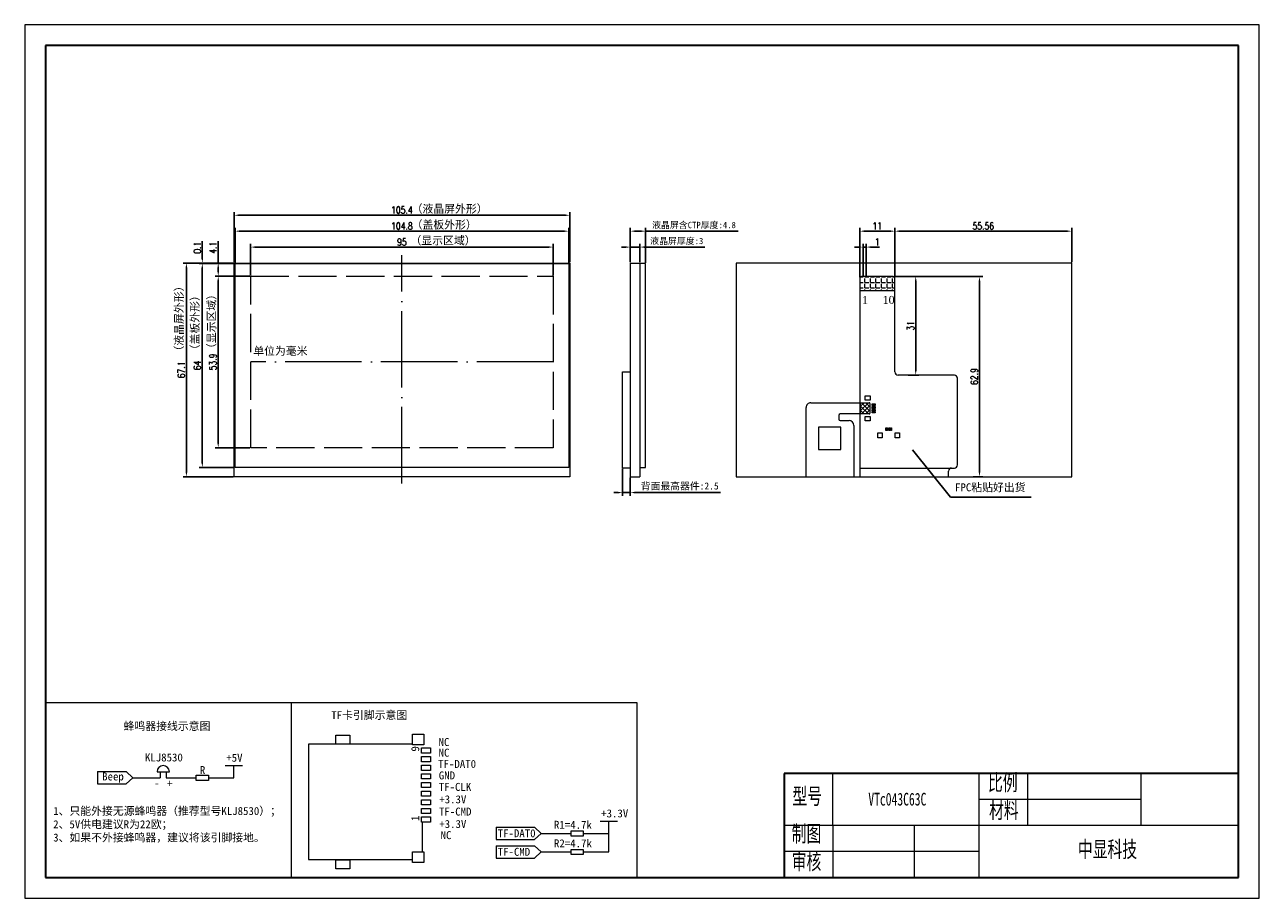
# Model space of a CAD drawing. Header units: millimetres. Extents: x -144 to 1989, y -1632 to -703.
# Tile 2 of 3: x 1213 to 1601, y -977 to -703. Entities that reach past the tile are written whole.
import ezdxf
from ezdxf.enums import TextEntityAlignment as Align

# ---------------------------------------------------------------- set-up
doc = ezdxf.new("R2010")
doc.units = ezdxf.units.MM
doc.header["$PDSIZE"] = -5
for name, pattern in [('ACAD_ISO02W100', [15, 12, -3]), ('ACAD_ISO04W100', [30, 24, -3, 0, -3]), ('CENTER2', [28.574999, 19.049999, -3.175, 3.175, -3.175])]:
    doc.linetypes.add(name, pattern=pattern)
doc.layers.get('0').update_dxf_attribs({"lineweight": 18})
doc.layers.get('Defpoints').update_dxf_attribs({"lineweight": 18})
for name, color, linetype, lineweight in [('DIM（标注）', 3, 'Continuous', 18), ('SILKSCREEN_OUTLINES_BTM', 211, 'Continuous', 18), ('thick', 7, 'Continuous', 30), ('thin', 7, 'Continuous', 18), ('标注', 7, 'Continuous', 13), ('粗实线层', 7, 'Continuous', 35), ('细实线层', 7, 'Continuous', 18)]:
    doc.layers.add(name, color=color, linetype=linetype, lineweight=lineweight)
doc.styles.add('ROMANS', font='romans.shx', dxfattribs={"width": 0.8, "bigfont": 'gbcbig.shx'})
doc.styles.get("Standard").update_dxf_attribs({"font": 'txt.shx', "bigfont": 'gbcbig.shx'})
doc.styles.add('TIMES_NEW_ROMAN', font='TIMES.TTF')
doc.styles.add('TITLE', font='ARIAL.TTF')
doc.styles.add('宋体', font='SimSun.ttf')
doc.styles.add('机械字体', font='SimSun.ttf', dxfattribs={"width": 0.67})
doc.dimstyles.new('ISO-25$0', dxfattribs={"dimscale": 0.8, "dimtxt": 2.75, "dimasz": 1.7, "dimexe": 1.25, "dimexo": 0.3, "dimtad": 1, "dimzin": 0, "dimdsep": 46, "dimtxsty": 'ROMANS', "dimcen": 2, "dimdle": 3.4, "dimclrd": 256, "dimclre": 256, "dimclrt": 256, "dimadec": 0, "dimazin": 0, "dimtfac": 1, "dimtmove": 0, "dimatfit": 3, "dimfxl": 0, "dimtolj": 1, "dimtzin": 0, "dimarcsym": 0})
doc.dimstyles.new('ISO-25$7', dxfattribs={"dimscale": 0.5, "dimtxt": 2.5, "dimasz": 2, "dimexe": 1.25, "dimexo": 0.625, "dimtad": 0, "dimdsep": 46, "dimtxsty": 'TITLE', "dimcen": 2.5, "dimdle": 4, "dimclrd": 256, "dimclre": 256, "dimclrt": 256, "dimadec": 0, "dimazin": 0, "dimtfac": 1, "dimtmove": 0, "dimatfit": 0, "dimfxl": 0, "dimtolj": 1, "dimarcsym": 0})

# ---------------------------------------------------------------- blocks, each defined once
blk = doc.blocks.new('*X35')
at = {"layer": '粗实线层'}
for p, q in [((-287, 200), (-287, -200)), ((287, 200), (-287, 200)), ((287, -200), (287, 200)), ((-287, -200), (287, -200))]:
    blk.add_line(p, q, dxfattribs=at)
at = {"layer": '细实线层'}
for p, q in [((297, 210), (-297, 210)), ((-297, 210), (-297, -210)), ((297, -210), (297, 210)), ((-297, -210), (297, -210))]:
    blk.add_line(p, q, dxfattribs=at)
blk = doc.blocks.new('*D42')
at = {"layer": 'Defpoints', "color": 0, "lineweight": 0}
for p in [(1408.43, -767.97), (1403.63, -777.97), (1408.43, -778.12)]:
    blk.add_point(p, dxfattribs=at)
at = {"layer": '标注', "lineweight": -2}
for p, q in [((1403.63, -777.73), (1403.63, -766.97)), ((1404.99, -767.97), (1407.07, -767.97)), ((1408.43, -777.88), (1408.43, -766.97)), ((1408.43, -767.97), (1437.51, -767.97))]:
    blk.add_line(p, q, dxfattribs=at)
at = {"layer": '标注', "lineweight": 0}
for points in [[(1404.99, -767.74), (1404.99, -768.2), (1403.63, -767.97)], [(1407.07, -767.74), (1407.07, -768.2), (1408.43, -767.97)]]:
    blk.add_solid(points, dxfattribs=at)
at = {"layer": '标注', "lineweight": 0, "insert": (1423.65, -766.15), "char_height": 2, "attachment_point": 5, "style": '宋体'}
blk.add_mtext('\\A1;液晶屏含CTP厚度:4.8', dxfattribs=at)
blk = doc.blocks.new('*D41')
at = {"layer": 'Defpoints', "color": 0, "lineweight": 0}
for p in [(1406.63, -772.97), (1403.63, -777.97), (1406.63, -777.97)]:
    blk.add_point(p, dxfattribs=at)
at = {"layer": '标注', "lineweight": -2}
for p, q in [((1402.27, -772.97), (1400.91, -772.97)), ((1403.63, -777.73), (1403.63, -771.97)), ((1403.63, -772.97), (1406.63, -772.97)), ((1406.63, -777.73), (1406.63, -771.97)), ((1407.99, -772.97), (1427.1, -772.97))]:
    blk.add_line(p, q, dxfattribs=at)
at = {"layer": '标注', "lineweight": 0}
for points in [[(1402.27, -772.74), (1402.27, -773.2), (1403.63, -772.97)], [(1407.99, -772.74), (1407.99, -773.2), (1406.63, -772.97)]]:
    blk.add_solid(points, dxfattribs=at)
at = {"layer": '标注', "lineweight": 0, "insert": (1418.23, -771.15), "char_height": 2, "attachment_point": 5, "style": '宋体'}
blk.add_mtext('\\A1;液晶屏厚度:3', dxfattribs=at)
blk = doc.blocks.new('*D40')
at = {"layer": 'Defpoints', "color": 0, "lineweight": 0}
for p in [(1274.17, -777.97), (1274.28, -777.97), (1274.87, -782.1)]:
    blk.add_point(p, dxfattribs=at)
at = {"layer": '标注', "lineweight": -2}
for p, q in [((1274.17, -777.97), (1274.17, -771.07)), ((1274.04, -777.97), (1273.17, -777.97)), ((1274.17, -780.74), (1274.17, -779.33)), ((1274.63, -782.1), (1273.17, -782.1))]:
    blk.add_line(p, q, dxfattribs=at)
at = {"layer": '标注', "lineweight": 0}
for points in [[(1273.95, -779.33), (1274.4, -779.33), (1274.17, -777.97)], [(1273.95, -780.74), (1274.4, -780.74), (1274.17, -782.1)]]:
    blk.add_solid(points, dxfattribs=at)
at = {"layer": '标注', "lineweight": 0, "insert": (1272.57, -773.16), "char_height": 2.2, "attachment_point": 5, "rotation": 90, "style": 'ROMANS'}
blk.add_mtext('\\A1;4.1', dxfattribs=at)
blk = doc.blocks.new('*D39')
at = {"layer": 'Defpoints', "color": 0, "lineweight": 0}
for p in [(1264.17, -777.97), (1279.17, -777.97), (1279.17, -845.05)]:
    blk.add_point(p, dxfattribs=at)
at = {"layer": '标注', "lineweight": -2}
for p, q in [((1278.93, -777.97), (1263.17, -777.97)), ((1264.17, -843.69), (1264.17, -779.33)), ((1278.93, -845.05), (1263.17, -845.05))]:
    blk.add_line(p, q, dxfattribs=at)
at = {"layer": '标注', "lineweight": 0}
for points in [[(1263.95, -779.33), (1264.4, -779.33), (1264.17, -777.97)], [(1263.95, -843.69), (1264.4, -843.69), (1264.17, -845.05)]]:
    blk.add_solid(points, dxfattribs=at)
at = {"layer": '标注', "lineweight": 0, "insert": (1262.57, -811.51), "char_height": 2.2, "attachment_point": 5, "rotation": 90, "style": 'ROMANS'}
blk.add_mtext('\\A1;67.1', dxfattribs=at)
blk = doc.blocks.new('*D38')
at = {"layer": 'Defpoints', "color": 0, "lineweight": 0}
for p in [(1284.36, -782.1), (1274.17, -835.96), (1284.36, -835.96)]:
    blk.add_point(p, dxfattribs=at)
at = {"layer": '标注', "lineweight": -2}
for p, q in [((1284.12, -782.1), (1273.17, -782.1)), ((1274.17, -783.46), (1274.17, -834.6)), ((1284.12, -835.96), (1273.17, -835.96))]:
    blk.add_line(p, q, dxfattribs=at)
at = {"layer": '标注', "lineweight": 0}
for points in [[(1273.95, -783.46), (1274.4, -783.46), (1274.17, -782.1)], [(1273.95, -834.6), (1274.4, -834.6), (1274.17, -835.96)]]:
    blk.add_solid(points, dxfattribs=at)
at = {"layer": '标注', "lineweight": 0, "insert": (1272.57, -809.03), "char_height": 2.2, "attachment_point": 5, "rotation": 90, "style": 'ROMANS'}
blk.add_mtext('\\A1;53.9', dxfattribs=at)
blk = doc.blocks.new('*D37')
at = {"layer": 'Defpoints', "color": 0, "lineweight": 0}
for p in [(1384.59, -762.97), (1279.17, -777.97), (1384.59, -777.97)]:
    blk.add_point(p, dxfattribs=at)
at = {"layer": '标注', "lineweight": -2}
for p, q in [((1279.17, -777.73), (1279.17, -761.97)), ((1280.53, -762.97), (1383.23, -762.97)), ((1384.59, -777.73), (1384.59, -761.97))]:
    blk.add_line(p, q, dxfattribs=at)
at = {"layer": '标注', "lineweight": 0}
for points in [[(1280.53, -762.74), (1280.53, -763.2), (1279.17, -762.97)], [(1383.23, -762.74), (1383.23, -763.2), (1384.59, -762.97)]]:
    blk.add_solid(points, dxfattribs=at)
at = {"layer": '标注', "lineweight": 0, "insert": (1331.88, -761.37), "char_height": 2.2, "attachment_point": 5, "style": 'ROMANS'}
blk.add_mtext('\\A1;105.4', dxfattribs=at)
blk = doc.blocks.new('*D36')
at = {"layer": 'Defpoints', "color": 0, "lineweight": 0}
for p in [(1379.4, -772.97), (1284.36, -782.1), (1379.4, -782.1)]:
    blk.add_point(p, dxfattribs=at)
at = {"layer": '标注', "lineweight": -2}
for p, q in [((1284.36, -781.86), (1284.36, -771.97)), ((1285.72, -772.97), (1378.04, -772.97)), ((1379.4, -781.86), (1379.4, -771.97))]:
    blk.add_line(p, q, dxfattribs=at)
at = {"layer": '标注', "lineweight": 0}
for points in [[(1285.72, -772.74), (1285.72, -773.2), (1284.36, -772.97)], [(1378.04, -772.74), (1378.04, -773.2), (1379.4, -772.97)]]:
    blk.add_solid(points, dxfattribs=at)
at = {"layer": '标注', "lineweight": 0, "insert": (1331.88, -771.37), "char_height": 2.2, "attachment_point": 5, "style": 'ROMANS'}
blk.add_mtext('\\A1;95', dxfattribs=at)
blk = doc.blocks.new('*D43')
at = {"layer": 'Defpoints', "color": 0, "lineweight": 0}
for p in [(1384.28, -767.97), (1279.48, -778.12), (1384.28, -778.12)]:
    blk.add_point(p, dxfattribs=at)
at = {"layer": '标注', "lineweight": -2}
for p, q in [((1279.48, -777.88), (1279.48, -766.97)), ((1280.84, -767.97), (1382.92, -767.97)), ((1384.28, -777.88), (1384.28, -766.97))]:
    blk.add_line(p, q, dxfattribs=at)
at = {"layer": '标注', "lineweight": 0}
for points in [[(1280.84, -767.74), (1280.84, -768.2), (1279.48, -767.97)], [(1382.92, -767.74), (1382.92, -768.2), (1384.28, -767.97)]]:
    blk.add_solid(points, dxfattribs=at)
at = {"layer": '标注', "lineweight": 0, "insert": (1331.88, -766.37), "char_height": 2.2, "attachment_point": 5, "style": 'ROMANS'}
blk.add_mtext('\\A1;104.8', dxfattribs=at)
blk = doc.blocks.new('*D44')
at = {"layer": 'Defpoints', "color": 0, "lineweight": 0}
for p in [(1279.48, -778.12), (1269.17, -842.12), (1279.48, -842.12)]:
    blk.add_point(p, dxfattribs=at)
at = {"layer": '标注', "lineweight": -2}
for p, q in [((1279.24, -778.12), (1268.17, -778.12)), ((1269.17, -779.48), (1269.17, -840.76)), ((1279.24, -842.12), (1268.17, -842.12))]:
    blk.add_line(p, q, dxfattribs=at)
at = {"layer": '标注', "lineweight": 0}
for points in [[(1268.95, -779.48), (1269.4, -779.48), (1269.17, -778.12)], [(1268.95, -840.76), (1269.4, -840.76), (1269.17, -842.12)]]:
    blk.add_solid(points, dxfattribs=at)
at = {"layer": '标注', "lineweight": 0, "insert": (1267.57, -810.12), "char_height": 2.2, "attachment_point": 5, "rotation": 90, "style": 'ROMANS'}
blk.add_mtext('\\A1;64', dxfattribs=at)
blk = doc.blocks.new('*D45')
at = {"layer": 'Defpoints', "color": 0, "lineweight": 0}
for p in [(1269.17, -777.97), (1270.5, -777.97), (1271.39, -778.12)]:
    blk.add_point(p, dxfattribs=at)
at = {"layer": '标注', "lineweight": -2}
for p, q in [((1269.17, -776.61), (1269.17, -771.06)), ((1270.26, -777.97), (1268.17, -777.97)), ((1271.15, -778.12), (1268.17, -778.12)), ((1269.17, -778.12), (1269.17, -777.97)), ((1269.17, -779.48), (1269.17, -780.84))]:
    blk.add_line(p, q, dxfattribs=at)
at = {"layer": '标注', "lineweight": 0}
for points in [[(1268.95, -776.61), (1269.4, -776.61), (1269.17, -777.97)], [(1268.95, -779.48), (1269.4, -779.48), (1269.17, -778.12)]]:
    blk.add_solid(points, dxfattribs=at)
at = {"layer": '标注', "lineweight": 0, "insert": (1267.57, -773.16), "char_height": 2.2, "attachment_point": 5, "rotation": 90, "style": 'ROMANS'}
blk.add_mtext('\\A1;0.1', dxfattribs=at)
blk = doc.blocks.new('*D46')
at = {"layer": 'Defpoints', "color": 0, "lineweight": 0}
for p in [(1401.23, -842.34), (1403.63, -845.05), (1403.63, -850.05)]:
    blk.add_point(p, dxfattribs=at)
at = {"layer": '标注', "lineweight": -2}
for p, q in [((1401.23, -842.58), (1401.23, -851.05)), ((1403.63, -845.29), (1403.63, -851.05)), ((1399.87, -850.05), (1398.51, -850.05)), ((1401.23, -850.05), (1403.63, -850.05)), ((1404.99, -850.05), (1432.01, -850.05))]:
    blk.add_line(p, q, dxfattribs=at)
at = {"layer": '标注', "lineweight": 0}
for points in [[(1399.87, -849.82), (1399.87, -850.28), (1401.23, -850.05)], [(1404.99, -849.82), (1404.99, -850.28), (1403.63, -850.05)]]:
    blk.add_solid(points, dxfattribs=at)
at = {"layer": '标注', "lineweight": 0, "insert": (1419.18, -848.1), "char_height": 2.2, "attachment_point": 5, "style": '宋体'}
blk.add_mtext('\\A1;背面最高器件:2.5', dxfattribs=at)
blk = doc.blocks.new('*D47')
at = {"layer": 'Defpoints', "color": 0, "lineweight": 0}
for p in [(1477.76, -772.97), (1476.76, -782.37), (1477.76, -782.37)]:
    blk.add_point(p, dxfattribs=at)
at = {"layer": '标注', "lineweight": -2}
for p, q in [((1475.4, -772.97), (1474.04, -772.97)), ((1476.76, -782.13), (1476.76, -771.97)), ((1476.76, -772.97), (1477.76, -772.97)), ((1477.76, -782.13), (1477.76, -771.97)), ((1479.12, -772.97), (1481.9, -772.97))]:
    blk.add_line(p, q, dxfattribs=at)
at = {"layer": '标注', "lineweight": 0}
for points in [[(1475.4, -772.74), (1475.4, -773.2), (1476.76, -772.97)], [(1479.12, -772.74), (1479.12, -773.2), (1477.76, -772.97)]]:
    blk.add_solid(points, dxfattribs=at)
at = {"layer": '标注', "lineweight": 0, "insert": (1481.19, -771.37), "char_height": 2.2, "attachment_point": 5, "style": 'ROMANS'}
blk.add_mtext('\\A1;1', dxfattribs=at)
blk = doc.blocks.new('*D48')
at = {"layer": 'Defpoints', "color": 0, "lineweight": 0}
for p in [(1486.76, -767.97), (1475.76, -782.67), (1486.76, -782.67)]:
    blk.add_point(p, dxfattribs=at)
at = {"layer": '标注', "lineweight": -2}
for p, q in [((1475.76, -782.43), (1475.76, -766.97)), ((1477.12, -767.97), (1485.4, -767.97)), ((1486.76, -782.43), (1486.76, -766.97))]:
    blk.add_line(p, q, dxfattribs=at)
at = {"layer": '标注', "lineweight": 0}
for points in [[(1477.12, -767.74), (1477.12, -768.2), (1475.76, -767.97)], [(1485.4, -767.74), (1485.4, -768.2), (1486.76, -767.97)]]:
    blk.add_solid(points, dxfattribs=at)
at = {"layer": '标注', "lineweight": 0, "insert": (1481.26, -766.37), "char_height": 2.2, "attachment_point": 5, "style": 'ROMANS'}
blk.add_mtext('\\A1;11', dxfattribs=at)
blk = doc.blocks.new('*D49')
at = {"layer": 'Defpoints', "color": 0, "lineweight": 0}
for p in [(1491.51, -782.17), (1511.12, -845.05), (1513.35, -845.05)]:
    blk.add_point(p, dxfattribs=at)
at = {"layer": '标注', "lineweight": -2}
for p, q in [((1491.75, -782.17), (1514.35, -782.17)), ((1513.35, -783.53), (1513.35, -843.69)), ((1511.36, -845.05), (1514.35, -845.05))]:
    blk.add_line(p, q, dxfattribs=at)
at = {"layer": '标注', "lineweight": 0}
for points in [[(1513.12, -783.53), (1513.57, -783.53), (1513.35, -782.17)], [(1513.12, -843.69), (1513.57, -843.69), (1513.35, -845.05)]]:
    blk.add_solid(points, dxfattribs=at)
at = {"layer": '标注', "lineweight": 0, "insert": (1511.75, -813.61), "char_height": 2.2, "attachment_point": 5, "rotation": 90, "style": 'ROMANS'}
blk.add_mtext('\\A1;62.9', dxfattribs=at)
blk = doc.blocks.new('*D54')
at = {"lineweight": -2}
for p, q in [((1486.5, -782.17), (1494.32, -782.17)), ((1493.32, -783.53), (1493.32, -811.8)), ((1490.92, -813.16), (1494.32, -813.16))]:
    blk.add_line(p, q, dxfattribs=at)
at = {"lineweight": 0}
for points in [[(1493.09, -783.53), (1493.54, -783.53), (1493.32, -782.17)], [(1493.09, -811.8), (1493.54, -811.8), (1493.32, -813.16)]]:
    blk.add_solid(points, dxfattribs=at)
at = {"layer": 'Defpoints', "color": 0, "lineweight": 0}
for p in [(1486.26, -782.17), (1490.68, -813.16), (1493.32, -813.16)]:
    blk.add_point(p, dxfattribs=at)
at = {"lineweight": 0, "insert": (1491.72, -797.66), "char_height": 2.2, "attachment_point": 5, "rotation": 90, "style": 'ROMANS'}
blk.add_mtext('\\A1;31', dxfattribs=at)
blk = doc.blocks.new('*D55')
at = {"lineweight": -2}
for p, q in [((1486.76, -774.46), (1486.76, -766.97)), ((1540.96, -767.97), (1488.12, -767.97)), ((1542.32, -777.73), (1542.32, -766.97))]:
    blk.add_line(p, q, dxfattribs=at)
at = {"lineweight": 0}
for points in [[(1488.12, -767.74), (1488.12, -768.2), (1486.76, -767.97)], [(1540.96, -767.74), (1540.96, -768.2), (1542.32, -767.97)]]:
    blk.add_solid(points, dxfattribs=at)
at = {"layer": 'Defpoints', "color": 0, "lineweight": 0}
for p in [(1486.76, -767.97), (1486.76, -774.7), (1542.32, -777.97)]:
    blk.add_point(p, dxfattribs=at)
at = {"lineweight": 0, "insert": (1514.54, -766.37), "char_height": 2.2, "attachment_point": 5, "style": 'ROMANS'}
blk.add_mtext('\\A1;55.56', dxfattribs=at)
blk = doc.blocks.new('TF')
at = {"lineweight": 0}
for p, q in [((-4.774, 14.5), (-0.976, 14.5)), ((-14.7, 13.274), (-14.7, 0)), ((0, 0), (0, 13.25)), ((-14.7, 0), (0, 0))]:
    blk.add_line(p, q, dxfattribs=at)
for points in [[(-15.976, 14.726), (-14.624, 14.726), (-14.624, 13.274), (-15.976, 13.274)], [(-14.226, 15.576), (-13.574, 15.576), (-13.574, 14.424), (-14.226, 14.424)], [(-13.126, 15.576), (-12.474, 15.576), (-12.474, 14.424), (-13.126, 14.424)], [(-12.026, 15.576), (-11.374, 15.576), (-11.374, 14.424), (-12.026, 14.424)], [(-10.926, 15.576), (-10.274, 15.576), (-10.274, 14.424), (-10.926, 14.424)], [(-9.826, 15.576), (-9.174, 15.576), (-9.174, 14.424), (-9.826, 14.424)], [(-8.726, 15.576), (-8.074, 15.576), (-8.074, 14.424), (-8.726, 14.424)], [(-7.626, 15.576), (-6.974, 15.576), (-6.974, 14.424), (-7.626, 14.424)], [(-6.526, 15.576), (-5.874, 15.576), (-5.874, 14.424), (-6.526, 14.424)], [(-5.426, 15.576), (-4.774, 15.576), (-4.774, 14.424), (-5.426, 14.424)], [(-0.976, 14.726), (0.376, 14.726), (0.376, 13.274), (-0.976, 13.274)], [(-15.8715, 5.289), (-14.7285, 5.289), (-14.7285, 3.511), (-15.8715, 3.511)], [(0.0285, 5.289), (1.1715, 5.289), (1.1715, 3.511), (0.0285, 3.511)]]:
    blk.add_lwpolyline(points, close=True, dxfattribs=at)

msp = doc.modelspace()

# ---------------------------------------------------------------- hatches: boundary and pattern name
at = {"lineweight": 0}
h = msp.add_hatch(dxfattribs=at)
h.set_pattern_fill('ANGLE', color=256, scale=0.25, style=0)
h.set_pattern_definition([(0, (0, 0), (0, 1.74625), [1.27, -0.47625]), (90, (0, 0), (-1.74625, 1e-16), [1.27, -0.47625])])
h.paths.add_polyline_path([(1476.262, -782.17, 0.4142136), (1475.762, -782.67), (1475.762, -786.67), (1486.762, -786.67), (1486.762, -782.67, 0.4142136), (1486.262, -782.17)])
h = msp.add_hatch(dxfattribs=at)
h.set_pattern_fill('ANSI37', color=256, scale=0.3, style=0)
h.set_pattern_definition([(225, (10692.4519, 796.2038), (0.67351921, -0.67351921), []), (315, (10692.4519, 796.2038), (0.67351921, 0.67351921), [])])
edge = h.paths.add_edge_path(flags=0)
edge.add_arc((1478.712, -822.05), 0.2, 0, 90)
edge.add_line((1478.712, -821.85), (1475.912, -821.85))
edge.add_line((1475.912, -821.85), (1475.912, -825.35))
edge.add_line((1475.912, -825.35), (1478.712, -825.35))
edge.add_arc((1478.712, -825.15), 0.2, -89.99945, -0.00055)
edge.add_line((1478.912, -825.15), (1478.912, -822.05))
at = {"linetype": 'Continuous', "lineweight": 0}
h = msp.add_hatch(dxfattribs=at)
h.set_pattern_fill('ANGLE', color=256, scale=5, style=0)
h.set_pattern_definition([(0, (0, 0), (0, 34.925), [25.4, -9.525]), (90, (0, 0), (-34.925, 2e-15), [25.4, -9.525])])
edge = h.paths.add_edge_path(flags=0)
edge.add_line((1375.623, -882.856), (1386.623, -882.856))
edge.add_line((1386.623, -882.856), (1386.623, -888.356))
edge.add_arc((1386.123, -888.356), 0.5, -90, 0, ccw=False)
edge.add_line((1386.123, -888.856), (1376.123, -888.856))
edge.add_arc((1376.123, -888.356), 0.5, 180, 270, ccw=False)
edge.add_line((1375.623, -888.356), (1375.623, -882.856))

# ---------------------------------------------------------------- linework, layer by layer
at = {"lineweight": 0}
for p, q in [((1403.629, -777.97), (1403.629, -845.05)), ((1403.629, -777.97), (1406.629, -777.97)), ((1406.629, -777.97), (1406.629, -845.05)), ((1475.762, -782.67), (1475.762, -845.05)), ((1486.262, -782.17), (1476.262, -782.17)), ((1486.762, -812.16), (1486.762, -782.67)), ((1486.762, -786.67), (1475.762, -786.67)), ((1505.462, -813.16), (1487.762, -813.16)), ((1506.462, -841.34), (1506.462, -814.16)), ((1479.666, -823.49), (1479.666, -823.71)), ((1403.629, -845.05), (1406.629, -845.05)), ((1503.592, -845.05), (1503.592, -843.34)), ((1503.592, -845.05), (1503.592, -843.34)), ((1504.592, -842.34), (1505.462, -842.34)), ((1236.215, -937.654), (1236.215, -941.514)), ((1236.215, -937.654), (1245.247, -937.654)), ((1245.247, -937.654), (1247.303, -939.584)), ((1254.97, -937.671), (1258.823, -937.671)), ((1255.947, -937.671), (1255.947, -939.584)), ((1257.846, -937.671), (1257.846, -939.584)), ((1276.369, -935.745), (1281.813, -935.745)), ((1279.091, -939.584), (1279.091, -935.745)), ((1467.308, -954.58), (1467.308, -938.269)), ((1236.215, -941.514), (1245.247, -941.514)), ((1247.303, -939.584), (1245.247, -941.514)), ((1247.303, -939.584), (1255.947, -939.584)), ((1257.846, -939.584), (1267.241, -939.584)), ((1271.094, -939.584), (1279.091, -939.584)), ((1394.158, -953.218), (1399.602, -953.218)), ((1396.88, -962.877), (1396.88, -953.218)), ((1361.537, -955.127), (1373.578, -955.127)), ((1361.537, -955.127), (1361.537, -958.987)), ((1373.578, -955.127), (1375.634, -957.057)), ((1375.634, -957.057), (1373.578, -958.987)), ((1375.634, -957.057), (1385.029, -957.057)), ((1388.882, -957.057), (1396.88, -957.057)), ((1361.537, -958.987), (1373.578, -958.987)), ((1361.537, -960.947), (1361.537, -964.807)), ((1361.537, -960.947), (1373.578, -960.947)), ((1373.578, -960.947), (1375.634, -962.877)), ((1361.537, -964.807), (1373.578, -964.807)), ((1375.634, -962.877), (1373.578, -964.807)), ((1375.634, -962.877), (1385.029, -962.877)), ((1388.882, -962.877), (1396.88, -962.877))]:
    msp.add_line(p, q, dxfattribs=at)
at = {"linetype": 'Continuous', "lineweight": 0}
for p, q in [((1460.364, -821.85), (1478.712, -821.85)), ((1478.912, -822.05), (1478.912, -825.15)), ((1458.864, -845.05), (1458.864, -823.35)), ((1469.112, -825.85), (1469.111, -826.949)), ((1478.712, -825.35), (1469.612, -825.35)), ((1469.611, -827.449), (1472.363, -827.45)), ((1473.863, -828.95), (1473.863, -845.05)), ((1475.762, -842.34), (1504.592, -842.34))]:
    msp.add_line(p, q, dxfattribs=at)
at = {"lineweight": 0, "ltscale": 3}
msp.add_line((1475.912, -821.85), (1475.912, -825.35), dxfattribs=at)
for p, q in [((1297.099, -915.93), (1297.099, -970.891)), ((1405.651, -915.93), (1405.651, -970.891)), ((1452.017, -938.269), (1452.017, -970.891)), ((1286.922, -970.891), (1452.017, -970.891))]:
    msp.add_line(p, q)
at = {"lineweight": 0}
for points in [[(1279.174, -777.97), (1384.594, -777.97), (1384.594, -845.05), (1279.174, -845.05)], [(1384.284, -778.118), (1384.284, -842.118), (1279.484, -842.118), (1279.484, -778.118)], [(1406.629, -842.118), (1408.429, -842.118), (1408.429, -778.118), (1406.629, -778.118)], [(1542.322, -777.97), (1436.902, -777.97), (1436.902, -845.05), (1542.322, -845.05)], [(1401.229, -812.17), (1403.629, -812.17), (1403.629, -842.34), (1401.229, -842.34)], [(1477.391, -819.65), (1478.961, -819.65), (1478.961, -821.05), (1477.391, -821.05)], [(1479.666, -822.21), (1480.566, -822.21), (1480.566, -822.49), (1479.666, -822.49)], [(1477.391, -826.15), (1478.961, -826.15), (1478.961, -827.55), (1477.391, -827.55)], [(1479.666, -822.71), (1480.566, -822.71), (1480.566, -822.99), (1479.666, -822.99)], [(1479.666, -823.21), (1480.566, -823.21), (1480.566, -823.49), (1479.666, -823.49)], [(1479.666, -823.71), (1480.566, -823.71), (1480.566, -823.99), (1479.666, -823.99)], [(1479.666, -824.21), (1480.566, -824.21), (1480.566, -824.49), (1479.666, -824.49)], [(1479.666, -824.71), (1480.566, -824.71), (1480.566, -824.99), (1479.666, -824.99)], [(1469.809, -836.501), (1469.809, -829.501), (1462.809, -829.501), (1462.809, -836.501)], [(1483.922, -829.68), (1484.202, -829.68), (1484.202, -830.58), (1483.922, -830.58)], [(1484.422, -829.68), (1484.702, -829.68), (1484.702, -830.58), (1484.422, -830.58)], [(1484.922, -829.68), (1485.202, -829.68), (1485.202, -830.58), (1484.922, -830.58)], [(1485.422, -829.68), (1485.702, -829.68), (1485.702, -830.58), (1485.422, -830.58)], [(1481.362, -831.28), (1482.762, -831.28), (1482.762, -832.85), (1481.362, -832.85)], [(1486.862, -831.285), (1488.262, -831.285), (1488.262, -832.855), (1486.862, -832.855)], [(1267.241, -938.771), (1271.094, -938.771), (1271.094, -940.397), (1267.241, -940.397)], [(1385.029, -956.244), (1388.882, -956.244), (1388.882, -957.87), (1385.029, -957.87)], [(1385.029, -962.064), (1388.882, -962.064), (1388.882, -963.69), (1385.029, -963.69)]]:
    msp.add_lwpolyline(points, close=True, dxfattribs=at)
at = {"color": 1, "linetype": 'ACAD_ISO02W100', "lineweight": 0}
msp.add_lwpolyline([(1284.364, -782.1), (1379.404, -782.1), (1379.404, -835.96), (1284.364, -835.96)], close=True, dxfattribs=at)
at = {"lineweight": 0}
for centre, radius, start, end in [((1476.262, -782.67), 0.5, 90, 180), ((1486.262, -782.67), 0.5, 360, 90), ((1487.762, -812.16), 1, 180, 270), ((1505.462, -814.16), 1, 360, 90), ((1505.462, -841.34), 1, 270, 0), ((1504.592, -843.34), 1, 90, 180), ((1256.896, -937.671), 1.926, 360, 180)]:
    msp.add_arc(centre, radius, start, end, dxfattribs=at)
at = {"linetype": 'Continuous', "lineweight": 0}
for centre, radius, start, end in [((1460.364, -823.35), 1.5, 89.99088, 180), ((1478.712, -822.05), 0.2, 0, 90), ((1469.612, -825.85), 0.5, 90, 179.99425), ((1478.712, -825.15), 0.2, 270, 360), ((1469.611, -826.949), 0.5, 179.99425, 269.98016), ((1472.363, -828.95), 1.5, 0, 89.99088)]:
    msp.add_arc(centre, radius, start, end, dxfattribs=at)
at = {"layer": 'thick'}
for p, q in [((1594.734, -938.269), (1452.017, -938.269)), ((1452.017, -938.269), (1452.017, -970.891)), ((1452.017, -938.269), (1452.017, -970.891)), ((1594.734, -970.891), (1594.734, -938.269)), ((1452.017, -970.891), (1594.734, -970.891))]:
    msp.add_line(p, q, dxfattribs=at)
at = {"layer": 'thin'}
for p, q in [((1513.181, -938.269), (1513.181, -970.891)), ((1528.473, -938.269), (1528.473, -954.58)), ((1564.152, -954.58), (1564.152, -938.269)), ((1564.152, -946.425), (1513.181, -946.425)), ((1594.734, -954.58), (1452.017, -954.58)), ((1467.308, -954.58), (1467.308, -970.891)), ((1492.793, -954.58), (1492.793, -970.891)), ((1513.181, -962.735), (1452.017, -962.735))]:
    msp.add_line(p, q, dxfattribs=at)
at = {"layer": '标注', "linetype": 'ACAD_ISO04W100', "lineweight": 0}
for p, q in [((1331.884, -847.159), (1331.884, -775.551)), ((1379.404, -809.03), (1284.364, -809.03))]:
    msp.add_line(p, q, dxfattribs=at)
at = {"layer": '标注', "lineweight": 0}
msp.add_line((1219.895, -915.93), (1405.651, -915.93), dxfattribs=at)

# ---------------------------------------------------------------- block references
at = {"lineweight": 0, "xscale": 2.461593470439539, "yscale": 2.461593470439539, "zscale": 2.461593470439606, "rotation": 270}
msp.add_blockref('TF', (1302.506, -965.247), dxfattribs=at)
at = {"layer": '粗实线层', "lineweight": 0, "xscale": 0.6530298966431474, "yscale": 0.6530298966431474, "zscale": 0.6530298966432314}
msp.add_blockref('*X35', (1407.315, -840.285), dxfattribs=at)

# ---------------------------------------------------------------- texts
at = {"color": 1, "lineweight": 0, "char_height": 2.5, "width": 22.80135, "attachment_point": 1}
for s, insert in [('{\\fSimSun|b0|i0|c134|p49;（液晶屏外形）}', (1334.936, -759.688)), ('{\\fSimSun|b0|i0|c134|p49;（盖板外形）}', (1334.936, -764.688)), ('{\\fSimSun|b0|i0|c134|p49;（显示区域）}', (1334.575, -769.65))]:
    msp.add_mtext(s, dxfattribs=dict(at, insert=insert))
at = {"color": 1, "lineweight": 0, "char_height": 2.5, "width": 22.80135, "attachment_point": 1, "rotation": 90}
for s, insert in [('{\\fSimSun|b0|i0|c134|p49;（液晶屏外形）}', (1260.598, -807.337)), ('{\\fSimSun|b0|i0|c134|p49;（盖板外形）}', (1265.598, -806.94)), ('{\\fSimSun|b0|i0|c134|p49;（显示区域）}', (1270.828, -806.564))]:
    msp.add_mtext(s, dxfattribs=dict(at, insert=insert))
at = {"lineweight": 0, "char_height": 2.5, "attachment_point": 1}
for s, insert, width in [('{\\ftimes new roman|b0|i0|c0|p2;1}', (1476.4, -788.351), 0.96246), ('{\\ftimes new roman|b0|i0|c0|p2;10}', (1482.904, -788.296), 3.13099), ('{\\fSimSun|b0|i0|c134|p49;单位为毫米}', (1285.172, -804.336), 23.85602), ('{\\fSimSun|b0|i0|c0|p2;TF卡引脚示意图}', (1309.693, -918.673), 29.78651), ('{\\fSimSun|b0|i0|c0|p2;蜂鸣器接线示意图}', (1244.434, -922.1), 29.78651), ('{\\fSimSun|b0|i0|c0|p2;NC}', (1343.401, -927.115), 25.53378), ('{\\fSimSun|b0|i0|c0|p2;NC}', (1343.401, -930.447), 25.53378), ('{\\fSimSun|b0|i0|c0|p2;KLJ8530}', (1251.149, -931.952), 16.12259), ('{\\fSimSun|b0|i0|c0|p2;+5V}', (1276.704, -932.045), 24.79402), ('{\\fSimSun|b0|i0|c0|p2;TF-DAT0}', (1343.275, -933.987), 25.53378), ('{\\fSimSun|b0|i0|c0|p2;Beep}', (1237.708, -937.914), 9.89669), ('{\\fSimSun|b0|i0|c0|p2;R}', (1268.409, -935.919), 4.49307), ('{\\fSimSun|b0|i0|c0|p2;GND}', (1343.477, -937.595), 25.53378), ('{\\fSimSun|b0|i0|c0|p2;-}', (1254.066, -940.018), 4.49307), ('{\\fSimSun|b0|i0|c0|p2;+}', (1258.09, -940.091), 4.49307), ('{\\fSimSun|b0|i0|c0|p2;TF-CLK}', (1343.46, -941.204), 25.53378), ('{\\fSimSun|b0|i0|c0|p2;+3.3V}', (1343.625, -945.105), 25.53378), ('{\\fSimSun|b0|i0|c0|p2;1、只能外接无源蜂鸣器（推荐型号KLJ8530）；\\P2、5V供电建议R为22欧；\\P3、如果不外接蜂鸣器，建议将该引脚接地。}', (1222.315, -948.762), 94.15476), ('{\\fSimSun|b0|i0|c0|p2;TF-CMD}', (1343.53, -948.948), 25.53378), ('{\\fSimSun|b0|i0|c0|p2;+3.3V}', (1394.492, -949.518), 24.79402), ('{\\fSimSun|b0|i0|c134|p2;+3.3V}', (1343.625, -952.846), 25.53378), ('{\\fSimSun|b0|i0|c0|p2;R1=4.7k}', (1379.659, -953.096), 4.49307), ('{\\fSimSun|b0|i0|c0|p2;NC}', (1344.034, -956.35), 25.53378), ('{\\fSimSun|b0|i0|c134|p2;TF-DAT0}', (1361.972, -955.762), 9.89669), ('{\\fSimSun|b0|i0|c134|p2;TF-CMD}', (1361.972, -961.582), 9.89669), ('{\\fSimSun|b0|i0|c0|p2;R2=4.7k}', (1379.659, -958.916), 4.49307)]:
    msp.add_mtext(s, dxfattribs=dict(at, insert=insert, width=width))
at = {"color": 7, "char_height": 2.5, "attachment_point": 1, "rotation": 90}
for s, insert, width in [('{\\fSimSun|b0|i0|c0|p2;9}', (1334.821, -931.348), 1.43056), ('{\\fSimSun|b0|i0|c0|p2;1}', (1334.821, -953.156), 1.01389)]:
    msp.add_mtext(s, dxfattribs=dict(at, insert=insert, width=width))
at = {"layer": 'DIM（标注）', "color": 7, "linetype": 'CENTER2', "lineweight": 0, "insert": (1505.663, -847.147), "char_height": 2.5, "width": 29.54665, "attachment_point": 1, "style": '宋体'}
msp.add_mtext('{\\fSimSun|b0|i0|c134|p1;\\C0;FPC粘贴好出货}', dxfattribs=at)
at = {"layer": 'SILKSCREEN_OUTLINES_BTM', "lineweight": 0, "style": 'TIMES_NEW_ROMAN'}
msp.add_text('12', height=0.01, dxfattribs=at).set_placement((1526.293, -790.71), align=Align.MIDDLE_CENTER)
at = {"layer": 'thick', "attachment_point": 1, "style": '机械字体'}
for s, insert, char_height, width in [('比例', (1516.018, -938.508), 5.0971, 12.94837), ('型号', (1454.586, -942.794), 5.0971, 12.94837), ('VTc043C63C', (1478.425, -944.303), 4, 37.6337), ('材料', (1516.353, -947.214), 5.0971, 12.94837), ('制图', (1454.359, -954.58), 5.0971, 12.94837), ('中显科技', (1544.248, -959.478), 5.0971, 28.36201), ('审核', (1454.359, -963.286), 5.0971, 12.94837)]:
    msp.add_mtext(s, dxfattribs=dict(at, insert=insert, char_height=char_height, width=width))

# ---------------------------------------------------------------- dimensions: what is measured, and where the dimension line sits
at = {"lineweight": 0}
dim = msp.add_linear_dim(base=(1486.762, -767.97), p1=(1542.322, -777.97), p2=(1486.762, -774.7), dimstyle='ISO-25$0', dxfattribs=at)
dim.commit()
dim.dimension.update_dxf_attribs({"geometry": '*D55', "text_midpoint": (1514.542, -766.37)})
dim = msp.add_linear_dim(base=(1493.315, -813.16), p1=(1486.262, -782.17), p2=(1490.678, -813.16), angle=90, text='31', dimstyle='ISO-25$0', dxfattribs=at)
dim.commit()
dim.dimension.update_dxf_attribs({"geometry": '*D54', "text_midpoint": (1491.715, -797.665)})
at = {"layer": '标注', "lineweight": 0}
for base, p1, p2, text, override, picture, middle in [((1384.594, -762.97), (1279.174, -777.97), (1384.594, -777.97), '105.4', {"dimsah": 1, "dimtzin": 0}, '*D37', (1331.884, -761.37)), ((1408.429, -767.97), (1403.629, -777.97), (1408.429, -778.118), '液晶屏含CTP厚度:4.8', {"dimtxt": 2.5, "dimtxsty": '宋体', "dimsah": 1}, '*D42', (1423.65, -766.147)), ((1379.404, -772.97), (1284.364, -782.1), (1379.404, -782.1), '95', {"dimsah": 1, "dimtzin": 0}, '*D36', (1331.884, -771.37)), ((1406.629, -772.97), (1403.629, -777.97), (1406.629, -777.97), '液晶屏厚度:3', {"dimtxt": 2.5, "dimtxsty": '宋体', "dimsah": 1}, '*D41', (1418.227, -771.147)), ((1403.629, -850.05), (1401.229, -842.34), (1403.629, -845.05), '背面最高器件:2.5', {"dimtxsty": '宋体'}, '*D46', (1419.181, -848.095))]:
    dim = msp.add_linear_dim(base=base, p1=p1, p2=p2, text=text, dimstyle='ISO-25$0', override=override, dxfattribs=at)
    dim.commit()
    dim.dimension.update_dxf_attribs({"geometry": picture, "text_midpoint": middle})
for base, p1, p2, text, picture, middle in [((1384.284, -767.97), (1279.484, -778.118), (1384.284, -778.118), '104.8', '*D43', (1331.884, -766.37)), ((1486.762, -767.97), (1475.762, -782.67), (1486.762, -782.67), '11', '*D48', (1481.262, -766.37)), ((1477.762, -772.97), (1476.762, -782.37), (1477.762, -782.37), '1', '*D47', (1481.192, -771.37))]:
    dim = msp.add_linear_dim(base=base, p1=p1, p2=p2, text=text, dimstyle='ISO-25$0', dxfattribs=at)
    dim.commit()
    dim.dimension.update_dxf_attribs({"geometry": picture, "text_midpoint": middle})
for base, p1, p2, text, picture, middle in [((1269.174, -777.97), (1271.394, -778.118), (1270.502, -777.97), '0.1', '*D45', (1267.574, -773.157)), ((1269.174, -842.118), (1279.484, -778.118), (1279.484, -842.118), '64', '*D44', (1267.574, -810.118)), ((1513.347, -845.05), (1491.515, -782.17), (1511.12, -845.05), '62.9', '*D49', (1511.747, -813.61))]:
    dim = msp.add_linear_dim(base=base, p1=p1, p2=p2, angle=90, text=text, dimstyle='ISO-25$0', dxfattribs=at)
    dim.commit()
    dim.dimension.update_dxf_attribs({"geometry": picture, "text_midpoint": middle})
dim = msp.add_linear_dim(base=(1274.174, -777.97), p1=(1274.874, -782.1), p2=(1274.284, -777.97), angle=90, text='4.1', dimstyle='ISO-25$0', override={"dimsah": 1, "dimtzin": 0}, dxfattribs=at)
dim.commit()
dim.dimension.update_dxf_attribs({"geometry": '*D40', "text_midpoint": (1274.174, -773.158), "dimtype": 160})
for base, p1, p2, text, picture, middle in [((1264.174, -777.97), (1279.174, -845.05), (1279.174, -777.97), '67.1', '*D39', (1262.574, -811.51)), ((1274.174, -835.96), (1284.364, -782.1), (1284.364, -835.96), '53.9', '*D38', (1272.574, -809.03))]:
    dim = msp.add_linear_dim(base=base, p1=p1, p2=p2, angle=90, text=text, dimstyle='ISO-25$0', override={"dimsah": 1, "dimtzin": 0}, dxfattribs=at)
    dim.commit()
    dim.dimension.update_dxf_attribs({"geometry": picture, "text_midpoint": middle})

# ---------------------------------------------------------------- leaders
msp.add_leader([(1492.287, -836.649), (1504.216, -851.506), (1529.628, -851.506)], dimstyle='ISO-25$7', override={"dimgap": 0.625, "dimtad": 0}, dxfattribs=at)

doc.saveas('drawing.dxf')
